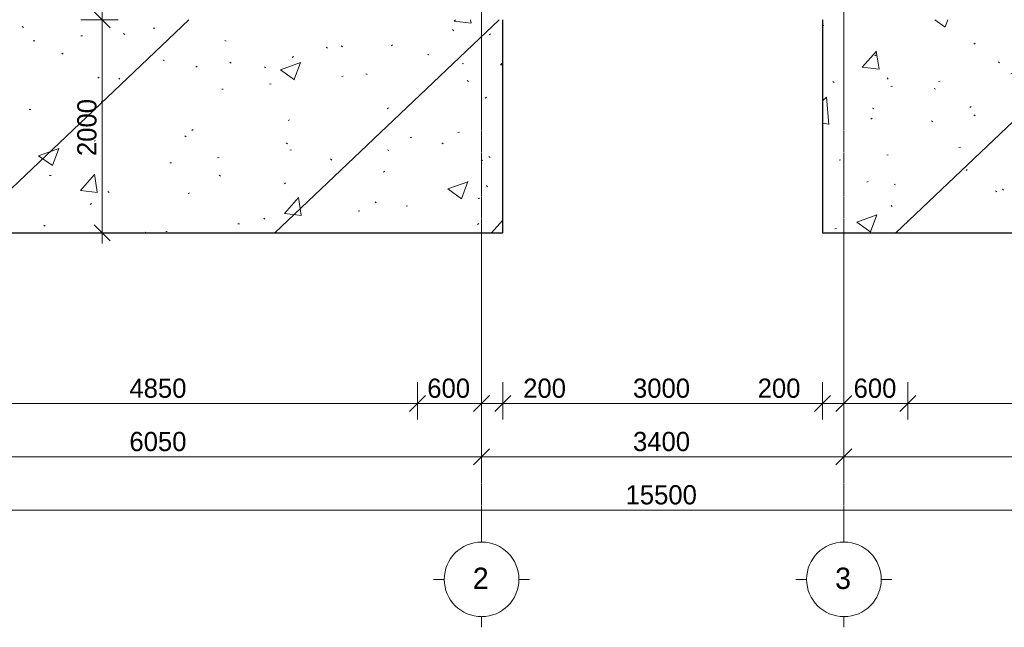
# Model space of a CAD drawing. Header units: millimetres. Extents: x -21500 to 4800, y -5900 to 33113.
# Tile 2 of 8: x -14384 to -5145, y -5900 to -200. Entities that reach past the tile are written whole.
import ezdxf

# ---------------------------------------------------------------- set-up
doc = ezdxf.new("R2010")
doc.units = ezdxf.units.MM
doc.linetypes.add('StructuralPlan-L02$0$Grid Line', pattern=[22.225, 12.7, -3.175, 3.175, -3.175])
for name, color, linetype, lineweight in [('S - HATCH', 252, 'Continuous', 5), ('S - LINE', 7, 'Continuous', 20), ('StructuralPlan-L02$0$A-010-D_DIM', 7, 'Continuous', 5), ('StructuralPlan-L02$0$A-010-D_DIM-100', 7, 'Continuous', 5), ('StructuralPlan-L02$0$A-230-M_FLOOR', 7, 'Continuous', 30), ('StructuralPlan-L02$0$Z-030-M_GRID', 7, 'Continuous', 5), ('StructuralPlan-L02$0$Z-033_T_GRIDREF', 7, 'Continuous', 5)]:
    doc.layers.add(name, color=color, linetype=linetype, lineweight=lineweight)
doc.styles.add('StructuralPlan-L02$0$Cubicon_1', font='Cubicon.ttf', dxfattribs={"height": 200})
doc.styles.add('StructuralPlan-L02$0$Cubicon_2', font='Cubicon.ttf', dxfattribs={"height": 180})
doc.dimstyles.new('StructuralPlan-L02$0$CUB_DIM_1_8', dxfattribs={"dimscale": 304.8, "dimtxt": 181.601257, "dimasz": 0.492126, "dimexe": 0.492126, "dimexo": 0.0625, "dimgap": 0, "dimtad": 1, "dimdec": 0, "dimzin": 0, "dimdsep": 46, "dimtxsty": 'StructuralPlan-L02$0$Cubicon_2', "dimblk1": 'StructuralPlan-L02$0$_Oblique', "dimblk2": 'StructuralPlan-L02$0$_Oblique', "dimsah": 1, "dimcen": 0.09, "dimdle": 0.328084, "dimazin": 0, "dimtfac": 1, "dimtdec": 4, "dimtix": 1, "dimtmove": 0, "dimatfit": 3, "dimfxl": 0.656168, "dimfxlon": 1, "dimtvp": 1, "dimtolj": 1, "dimtzin": 0, "dimarcsym": 2})
doc.dimstyles.new('StructuralPlan-L02$0$CUB_DIM_1_8_1', dxfattribs={"dimscale": 304.8, "dimtxt": 181.601257, "dimasz": 0.492126, "dimexe": 0.492126, "dimexo": 0.0625, "dimgap": 0, "dimtad": 1, "dimdec": 0, "dimzin": 0, "dimdsep": 46, "dimtxsty": 'StructuralPlan-L02$0$Cubicon_2', "dimblk1": 'StructuralPlan-L02$0$_Oblique', "dimblk2": 'StructuralPlan-L02$0$_Oblique', "dimsah": 1, "dimcen": 0.09, "dimdle": 0.328084, "dimazin": 0, "dimtfac": 1, "dimtdec": 4, "dimtix": 1, "dimtmove": 1, "dimatfit": 3, "dimfxl": 0.656168, "dimfxlon": 1, "dimtvp": 1, "dimtolj": 1, "dimtzin": 0, "dimarcsym": 2})
pattern_1 = [(43.548, (-111060.8, -88068.5), (-1382.423, 1454.328), []), (48.548, (-111060.8, -88068.5), (1914.067, -216.457), [200.653, -2207.183]), (353.548, (-111060.8, -88068.5), (-320.1, 2021.156), [160.522, -1765.746]), (99, (-110901.3, -88086.5), (1593.953, 1804.714), [170.528, -1875.818]), (44.733, (-111047.3, -87533.6), (2843.137, -514.994), [300.98, -3310.774]), (95.184, (-110810.4, -87576.5), (2565.79, 2541.947), [255.794, -2813.726]), (349.733, (-111047.3, -87533.6), (2565.77, 2541.965), [240.784, -2648.62]), (19.548, (-110783.2, -87674.1), (1569.14, -1117.276), [200.653, -2207.183]), (324.548, (-110783.2, -87674.1), (699.908, 1922.927), [160.522, -1765.746]), (70, (-110652.5, -87767.2), (2269.045, 805.675), [170.528, -1875.818]), (36.048, (-111060.84, -88068.5), (36.7263, 593.0033), [14.95, -1147.9456, 14.95, -1180.05, -1181.623]), (36.048, (-111060.84, -88068.5), (36.7263, 593.0033), [-2357.8956, 14.95, -1166.673]), (6.048, (-111060.84, -88068.5), (486.881, 691.3504), [14.95, -666.3784, 14.95, -1121.192, -450.3545]), (6.048, (-111060.84, -88068.5), (486.881, 691.3504), [-1817.47, 14.95, -435.4045]), (326.048, (-111458.45, -88058.43), (950.791, -64.3417), [14.95, -430.9455, 14.95, -1376.244, -1846.0075]), (326.048, (-111458.45, -88058.43), (950.791, -64.3417), [-1837.0896, 14.95, -1831.0575]), (316.048, (-111636.75, -88053.9), (1044.3507, 152.131), [14.95, -564.714, 14.95, -908.9456, -1310.933]), (316.048, (-111636.75, -88053.9), (1044.3507, 152.131), [-1503.56, 14.95, -1295.983])]

# ---------------------------------------------------------------- blocks, each defined once
blk = doc.blocks.new('StructuralPlan-L02$0$Grid - 00_CUB_ღერძის თავი-752507-L02')
at = {"layer": 'StructuralPlan-L02$0$Z-033_T_GRIDREF'}
for p, q in [((0, 3.5), (0, 4.5)), ((-3.5, 0), (-4.5, 0)), ((3.5, 0), (4.5, 0)), ((0, -3.5), (0, -4.5))]:
    blk.add_line(p, q, dxfattribs=at)
blk.add_circle((0, 0), 3.5, dxfattribs=at)
blk = doc.blocks.new('StructuralPlan-L02$0$DIMBLOCK1-L02')
at = {"layer": 'StructuralPlan-L02$0$A-010-D_DIM-100', "transparency": 16777216}
for p, q in [((-16100, -4800), (-16100, -4600)), ((-600, -4800), (-600, -4600)), ((-16200, -4800), (-500, -4800)), ((-16100, -4800), (-16175, -4875)), ((-16100, -4800), (-16025, -4725)), ((-16100, -4800), (-16100, -4950)), ((-600, -4800), (-675, -4875)), ((-600, -4800), (-525, -4725)), ((-600, -4800), (-600, -4950))]:
    blk.add_line(p, q, dxfattribs=at)
at = {"layer": 'StructuralPlan-L02$0$A-010-D_DIM-100', "color": 0, "transparency": 16777216, "insert": (-8699.2, -4566.9), "char_height": 180, "width": 838.16, "attachment_point": 1, "line_spacing_factor": 0.931288, "style": 'StructuralPlan-L02$0$Cubicon_2'}
blk.add_mtext('15500', dxfattribs=at)
blk = doc.blocks.new('StructuralPlan-L02$0$_Oblique')
at = {"color": 0, "linetype": 'ByBlock', "lineweight": -2}
blk.add_line((-0.5, -0.5), (0.5, 0.5), dxfattribs=at)
blk = doc.blocks.new('StructuralPlan-L02$0$DIMBLOCK2-L02')
at = {"layer": 'StructuralPlan-L02$0$A-010-D_DIM-100', "transparency": 16777216}
for p, q in [((-16100, -4300), (-16100, -4100)), ((-10050, -4300), (-10050, -4100)), ((-16100, -4300), (-16025, -4225)), ((-10050, -4300), (-9975, -4225)), ((-16200, -4300), (-10050, -4300)), ((-16100, -4300), (-16175, -4375)), ((-16100, -4300), (-16100, -4450)), ((-10050, -4300), (-10125, -4375)), ((-10050, -4300), (-10050, -4450))]:
    blk.add_line(p, q, dxfattribs=at)
at = {"layer": 'StructuralPlan-L02$0$A-010-D_DIM-100', "color": 0, "transparency": 16777216, "insert": (-13354.4, -4066.9), "char_height": 180, "width": 670.528, "attachment_point": 1, "line_spacing_factor": 0.931288, "style": 'StructuralPlan-L02$0$Cubicon_2'}
blk.add_mtext('6050', dxfattribs=at)
blk = doc.blocks.new('StructuralPlan-L02$0$DIMBLOCK3-L02')
at = {"layer": 'StructuralPlan-L02$0$A-010-D_DIM-100', "transparency": 16777216}
for p, q in [((-10050, -4300), (-10050, -4100)), ((-6650, -4300), (-6650, -4100)), ((-10050, -4300), (-9975, -4225)), ((-6650, -4300), (-6575, -4225)), ((-10050, -4300), (-10125, -4375)), ((-10050, -4300), (-6650, -4300)), ((-10050, -4300), (-10050, -4450)), ((-6650, -4300), (-6725, -4375)), ((-6650, -4300), (-6650, -4450))]:
    blk.add_line(p, q, dxfattribs=at)
at = {"layer": 'StructuralPlan-L02$0$A-010-D_DIM-100', "color": 0, "transparency": 16777216, "insert": (-8629.4, -4066.9), "char_height": 180, "width": 670.528, "attachment_point": 1, "line_spacing_factor": 0.931288, "style": 'StructuralPlan-L02$0$Cubicon_2'}
blk.add_mtext('3400', dxfattribs=at)
blk = doc.blocks.new('StructuralPlan-L02$0$DIMBLOCK4-L02')
at = {"layer": 'StructuralPlan-L02$0$A-010-D_DIM-100', "transparency": 16777216}
for p, q in [((-6650, -4300), (-6650, -4100)), ((-600, -4300), (-600, -4100)), ((-6650, -4300), (-6575, -4225)), ((-600, -4300), (-525, -4225)), ((-6650, -4300), (-6725, -4375)), ((-6650, -4300), (-500, -4300)), ((-6650, -4300), (-6650, -4450)), ((-600, -4300), (-675, -4375)), ((-600, -4300), (-600, -4450))]:
    blk.add_line(p, q, dxfattribs=at)
at = {"layer": 'StructuralPlan-L02$0$A-010-D_DIM-100', "color": 0, "transparency": 16777216, "insert": (-3904.4, -4066.9), "char_height": 180, "width": 670.528, "attachment_point": 1, "line_spacing_factor": 0.931288, "style": 'StructuralPlan-L02$0$Cubicon_2'}
blk.add_mtext('6050', dxfattribs=at)
blk = doc.blocks.new('StructuralPlan-L02$0$DIMBLOCK7-L02')
at = {"layer": 'StructuralPlan-L02$0$A-010-D_DIM-100', "transparency": 16777216}
for p, q in [((-15500, -3800), (-15500, -3600)), ((-10650, -3800), (-10650, -3600)), ((-15500, -3800), (-15425, -3725)), ((-10650, -3800), (-10575, -3725)), ((-15500, -3800), (-15575, -3875)), ((-15500, -3800), (-10650, -3800)), ((-15500, -3800), (-15500, -3950)), ((-10650, -3800), (-10725, -3875)), ((-10650, -3800), (-10650, -3950))]:
    blk.add_line(p, q, dxfattribs=at)
at = {"layer": 'StructuralPlan-L02$0$A-010-D_DIM-100', "color": 0, "transparency": 16777216, "insert": (-13354.4, -3566.9), "char_height": 180, "width": 670.528, "attachment_point": 1, "line_spacing_factor": 0.931288, "style": 'StructuralPlan-L02$0$Cubicon_2'}
blk.add_mtext('4850', dxfattribs=at)
blk = doc.blocks.new('StructuralPlan-L02$0$DIMBLOCK8-L02')
at = {"layer": 'StructuralPlan-L02$0$A-010-D_DIM-100', "transparency": 16777216}
for p, q in [((-10650, -3800), (-10650, -3600)), ((-10050, -3800), (-10050, -3600)), ((-10650, -3800), (-10575, -3725)), ((-10050, -3800), (-9975, -3725)), ((-10650, -3800), (-10725, -3875)), ((-10650, -3800), (-10050, -3800)), ((-10650, -3800), (-10650, -3950)), ((-10050, -3800), (-10125, -3875)), ((-10050, -3800), (-10050, -3950))]:
    blk.add_line(p, q, dxfattribs=at)
at = {"layer": 'StructuralPlan-L02$0$A-010-D_DIM-100', "color": 0, "transparency": 16777216, "insert": (-10559.5, -3566.9), "char_height": 180, "width": 502.896, "attachment_point": 1, "line_spacing_factor": 0.931288, "style": 'StructuralPlan-L02$0$Cubicon_2'}
blk.add_mtext('600', dxfattribs=at)
blk = doc.blocks.new('StructuralPlan-L02$0$DIMBLOCK9-L02')
at = {"layer": 'StructuralPlan-L02$0$A-010-D_DIM-100', "transparency": 16777216}
for p, q in [((-10050, -3800), (-10050, -3600)), ((-9850, -3800), (-9850, -3600)), ((-10050, -3800), (-9975, -3725)), ((-9850, -3800), (-9775, -3725)), ((-10050, -3800), (-10125, -3875)), ((-10050, -3800), (-9850, -3800)), ((-10050, -3800), (-10050, -3950)), ((-9759.5, -3800), (-9950, -3800)), ((-9850, -3800), (-9925, -3875)), ((-9850, -3800), (-9850, -3950)), ((-9240.5, -3800), (-9759.5, -3800))]:
    blk.add_line(p, q, dxfattribs=at)
at = {"layer": 'StructuralPlan-L02$0$A-010-D_DIM-100', "color": 0, "transparency": 16777216, "insert": (-9659.5, -3566.9), "char_height": 180, "width": 502.896, "attachment_point": 1, "line_spacing_factor": 0.931288, "style": 'StructuralPlan-L02$0$Cubicon_2'}
blk.add_mtext('200', dxfattribs=at)
blk = doc.blocks.new('StructuralPlan-L02$0$DIMBLOCK10-L02')
at = {"layer": 'StructuralPlan-L02$0$A-010-D_DIM-100', "transparency": 16777216}
for p, q in [((-9850, -3800), (-9850, -3600)), ((-6850, -3800), (-6850, -3600)), ((-9850, -3800), (-9775, -3725)), ((-6850, -3800), (-6775, -3725)), ((-9850, -3800), (-9925, -3875)), ((-9850, -3800), (-6850, -3800)), ((-9850, -3800), (-9850, -3950)), ((-6850, -3800), (-6925, -3875)), ((-6850, -3800), (-6850, -3950))]:
    blk.add_line(p, q, dxfattribs=at)
at = {"layer": 'StructuralPlan-L02$0$A-010-D_DIM-100', "color": 0, "transparency": 16777216, "insert": (-8629.4, -3566.9), "char_height": 180, "width": 670.528, "attachment_point": 1, "line_spacing_factor": 0.931288, "style": 'StructuralPlan-L02$0$Cubicon_2'}
blk.add_mtext('3000', dxfattribs=at)
blk = doc.blocks.new('StructuralPlan-L02$0$DIMBLOCK11-L02')
at = {"layer": 'StructuralPlan-L02$0$A-010-D_DIM-100', "transparency": 16777216}
for p, q in [((-6850, -3800), (-6850, -3600)), ((-6650, -3800), (-6650, -3600)), ((-6850, -3800), (-6775, -3725)), ((-6650, -3800), (-6575, -3725)), ((-7459.5, -3800), (-6940.5, -3800)), ((-6940.5, -3800), (-6750, -3800)), ((-6850, -3800), (-6925, -3875)), ((-6850, -3800), (-6650, -3800)), ((-6850, -3800), (-6850, -3950)), ((-6650, -3800), (-6725, -3875)), ((-6650, -3800), (-6650, -3950))]:
    blk.add_line(p, q, dxfattribs=at)
at = {"layer": 'StructuralPlan-L02$0$A-010-D_DIM-100', "color": 0, "transparency": 16777216, "insert": (-7459.5, -3566.9), "char_height": 180, "width": 502.896, "attachment_point": 1, "line_spacing_factor": 0.931288, "style": 'StructuralPlan-L02$0$Cubicon_2'}
blk.add_mtext('200', dxfattribs=at)
blk = doc.blocks.new('StructuralPlan-L02$0$DIMBLOCK12-L02')
at = {"layer": 'StructuralPlan-L02$0$A-010-D_DIM-100', "transparency": 16777216}
for p, q in [((-6650, -3800), (-6650, -3600)), ((-6050, -3800), (-6050, -3600)), ((-6650, -3800), (-6575, -3725)), ((-6050, -3800), (-5975, -3725)), ((-6650, -3800), (-6725, -3875)), ((-6650, -3800), (-6050, -3800)), ((-6650, -3800), (-6650, -3950)), ((-6050, -3800), (-6125, -3875)), ((-6050, -3800), (-6050, -3950))]:
    blk.add_line(p, q, dxfattribs=at)
at = {"layer": 'StructuralPlan-L02$0$A-010-D_DIM-100', "color": 0, "transparency": 16777216, "insert": (-6559.5, -3566.9), "char_height": 180, "width": 502.896, "attachment_point": 1, "line_spacing_factor": 0.931288, "style": 'StructuralPlan-L02$0$Cubicon_2'}
blk.add_mtext('600', dxfattribs=at)
blk = doc.blocks.new('StructuralPlan-L02$0$DIMBLOCK13-L02')
at = {"layer": 'StructuralPlan-L02$0$A-010-D_DIM-100', "transparency": 16777216}
for p, q in [((-6050, -3800), (-6050, -3600)), ((-600, -3800), (-600, -3600)), ((-6050, -3800), (-5975, -3725)), ((-600, -3800), (-525, -3725)), ((-6050, -3800), (-6125, -3875)), ((-6050, -3800), (-500, -3800)), ((-6050, -3800), (-6050, -3950)), ((-600, -3800), (-675, -3875)), ((-600, -3800), (-600, -3950))]:
    blk.add_line(p, q, dxfattribs=at)
at = {"layer": 'StructuralPlan-L02$0$A-010-D_DIM-100', "color": 0, "transparency": 16777216, "insert": (-3604.4, -3566.9), "char_height": 180, "width": 670.528, "attachment_point": 1, "line_spacing_factor": 0.931288, "style": 'StructuralPlan-L02$0$Cubicon_2'}
blk.add_mtext('5450', dxfattribs=at)
blk = doc.blocks.new('StructuralPlan-L02$0$DIMBLOCK69-L02')
at = {"layer": 'StructuralPlan-L02$0$A-010-D_DIM-100', "transparency": 16777216}
for p, q in [((-13610.5, -200), (-13685.5, -125)), ((-13610.5, -2300), (-13610.5, -100)), ((-13610.5, -200), (-13810.5, -200)), ((-13610.5, -200), (-13535.5, -275)), ((-13610.5, -200), (-13460.5, -200)), ((-13610.5, -2200), (-13810.5, -2200)), ((-13610.5, -2200), (-13685.5, -2125)), ((-13610.5, -2200), (-13535.5, -2275)), ((-13610.5, -2200), (-13460.5, -2200))]:
    blk.add_line(p, q, dxfattribs=at)
at = {"layer": 'StructuralPlan-L02$0$A-010-D_DIM-100', "color": 0, "transparency": 16777216, "insert": (-13843.6, -1479.4), "char_height": 180, "width": 670.528, "attachment_point": 1, "rotation": 90, "line_spacing_factor": 0.931288, "style": 'StructuralPlan-L02$0$Cubicon_2'}
blk.add_mtext('2000', dxfattribs=at)
blk = doc.blocks.new('A$C48b6c5dc')
at = {"layer": 'S - HATCH', "lineweight": 0, "transparency": 33554684}
h = blk.add_hatch(dxfattribs=at)
h.set_pattern_fill('FP_7', color=256, scale=3.567164, angle=-135, style=0, pattern_type=2)
h.set_pattern_definition(pattern_1)
h.paths.add_polyline_path([(-16300, -200), (-16300, -2200), (-9850, -2200), (-9850, -200)])
h = blk.add_hatch(dxfattribs=at)
h.set_pattern_fill('FP_7', color=256, scale=3.567164, angle=-135, style=0, pattern_type=2)
h.set_pattern_definition(pattern_1)
h.paths.add_polyline_path([(-400, -2200), (-400, -200), (-6850, -200), (-6850, -2200)])
blk = doc.blocks.new('StructuralPlan-L02')
at = {"layer": 'StructuralPlan-L02$0$A-230-M_FLOOR'}
for p, q in [((-9850, -2200), (-9850, -200)), ((-6850, -200), (-6850, -2200)), ((-16300, -2200), (-9850, -2200)), ((-6850, -2200), (-400, -2200))]:
    blk.add_line(p, q, dxfattribs=at)
at = {"layer": 'StructuralPlan-L02$0$Z-030-M_GRID', "linetype": 'StructuralPlan-L02$0$Grid Line'}
for p, q in [((-10050, 22400), (-10050, -5000)), ((-6650, 22400), (-6650, -5000))]:
    blk.add_line(p, q, dxfattribs=at)
at = {"layer": 'StructuralPlan-L02$0$Z-033_T_GRIDREF', "xscale": 99.99999999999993, "yscale": 99.99999999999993, "zscale": 99.99999999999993, "rotation": 180}
for p in [(-10050, -5450), (-6650, -5450)]:
    blk.add_blockref('StructuralPlan-L02$0$Grid - 00_CUB_ღერძის თავი-752507-L02', p, dxfattribs=at)
at = {"layer": 'StructuralPlan-L02$0$Z-033_T_GRIDREF', "char_height": 200, "width": 192.405, "attachment_point": 1, "style": 'StructuralPlan-L02$0$Cubicon_1'}
for s, insert in [('\\fCubicon|b0|i0|c204|p2|;2', (-10132.4, -5340.2)), ('\\fCubicon|b0|i0|c204|p2|;3', (-6732.4, -5340.2))]:
    blk.add_mtext(s, dxfattribs=dict(at, insert=insert))
at = {"layer": 'StructuralPlan-L02$0$A-010-D_DIM'}
dim = blk.add_linear_dim(base=(-13610.5, -200), p1=(-13810.5, -2200), p2=(-13810.5, -200), angle=90, dimstyle='StructuralPlan-L02$0$CUB_DIM_1_8', override={"dimpost": '<>', "dimfxl": 2000}, dxfattribs=at)
dim.commit()
dim.dimension.update_dxf_attribs({"geometry": 'StructuralPlan-L02$0$DIMBLOCK69-L02', "text_midpoint": (-13702.4, -1200)})
for base, p1, p2, override, picture, middle in [((-10650, -3800), (-15500, -3600), (-10650, -3600), {"dimpost": '<>', "dimfxl": 4850.000053}, 'StructuralPlan-L02$0$DIMBLOCK7-L02', (-13075, -3708.2)), ((-10050, -3800), (-10650, -3600), (-10050, -3600), {"dimpost": '<>', "dimfxl": 600}, 'StructuralPlan-L02$0$DIMBLOCK8-L02', (-10350, -3708.2)), ((-6850, -3800), (-9850, -3600), (-6850, -3600), {"dimpost": '<>', "dimfxl": 2999.999947}, 'StructuralPlan-L02$0$DIMBLOCK10-L02', (-8350, -3708.1)), ((-6050, -3800), (-6650, -3600), (-6050, -3600), {"dimpost": '<>', "dimfxl": 600}, 'StructuralPlan-L02$0$DIMBLOCK12-L02', (-6350, -3708.2)), ((-600, -3800), (-6050, -3600), (-600, -3600), {"dimpost": '<>', "dimfxl": 5450}, 'StructuralPlan-L02$0$DIMBLOCK13-L02', (-3325, -3708.2)), ((-10050, -4300), (-16100, -4100), (-10050, -4100), {"dimpost": '<>', "dimfxl": 6050.000053}, 'StructuralPlan-L02$0$DIMBLOCK2-L02', (-13075, -4208.2)), ((-6650, -4300), (-10050, -4100), (-6650, -4100), {"dimpost": '<>', "dimfxl": 3399.999947}, 'StructuralPlan-L02$0$DIMBLOCK3-L02', (-8350, -4208.1)), ((-600, -4300), (-6650, -4100), (-600, -4100), {"dimpost": '<>', "dimfxl": 6050}, 'StructuralPlan-L02$0$DIMBLOCK4-L02', (-3625, -4208.2)), ((-600, -4800), (-16100, -4600), (-600, -4600), {"dimpost": '<>', "dimfxl": 15500}, 'StructuralPlan-L02$0$DIMBLOCK1-L02', (-8350, -4708.2))]:
    dim = blk.add_linear_dim(base=base, p1=p1, p2=p2, dimstyle='StructuralPlan-L02$0$CUB_DIM_1_8', override=override, dxfattribs=at)
    dim.commit()
    dim.dimension.update_dxf_attribs({"geometry": picture, "text_midpoint": middle})
for base, p1, p2, picture, middle in [((-9850, -3800), (-10050, -3600), (-9850, -3600), 'StructuralPlan-L02$0$DIMBLOCK9-L02', (-9408.1, -3686.9)), ((-6650, -3800), (-6850, -3600), (-6650, -3600), 'StructuralPlan-L02$0$DIMBLOCK11-L02', (-7208.1, -3686.9))]:
    dim = blk.add_linear_dim(base=base, p1=p1, p2=p2, dimstyle='StructuralPlan-L02$0$CUB_DIM_1_8_1', override={"dimpost": '<>', "dimfxl": 200}, dxfattribs=at)
    dim.commit()
    dim.dimension.update_dxf_attribs({"geometry": picture, "text_midpoint": middle, "dimtype": 128})

msp = doc.modelspace()

# ---------------------------------------------------------------- block references
at = {"layer": 'S - HATCH', "lineweight": 0}
msp.add_blockref('A$C48b6c5dc', (0, 0), dxfattribs=at)
at = {"layer": 'S - LINE'}
msp.add_blockref('StructuralPlan-L02', (0, 0), dxfattribs=at)

doc.saveas('drawing.dxf')
